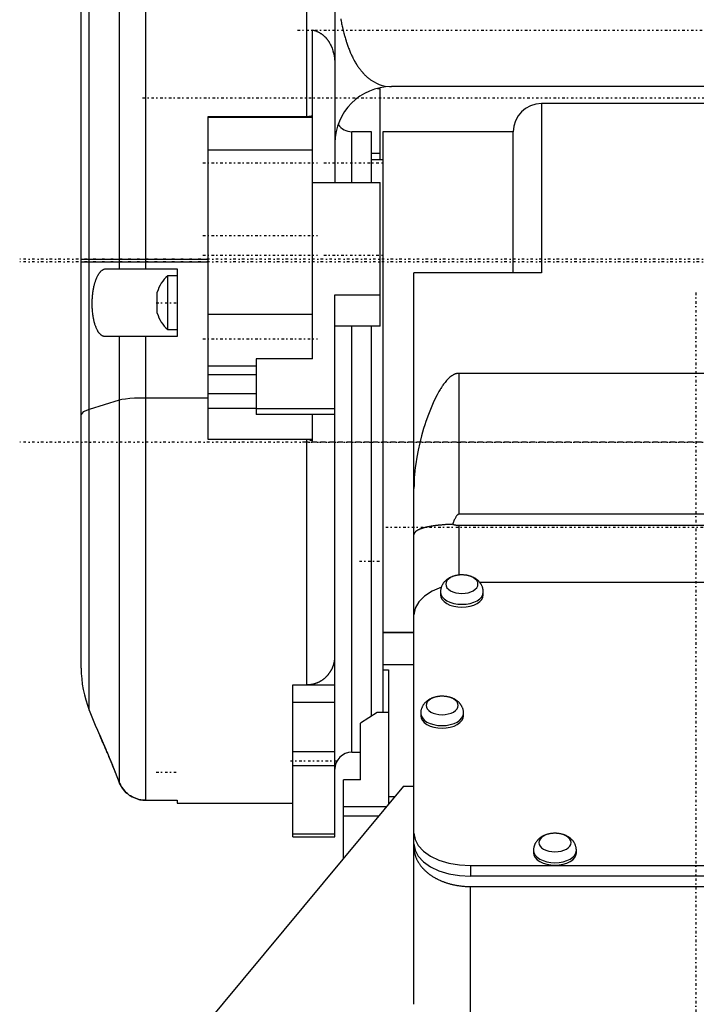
# Model space of a CAD drawing. Extents: x -128 to 128, y -5 to 816.
# Tile 3 of 8: x -120 to 0, y 230 to 405. Entities that reach past the tile are written whole.
import ezdxf

# ---------------------------------------------------------------- set-up
doc = ezdxf.new("R2010")
doc.units = 0
doc.linetypes.add('CENTER', pattern=[1.5, 0.45, -0.5, 0.05, -0.5])
doc.layers.add('AM_0', color=7, linetype='CONTINUOUS')
doc.layers.add('AM_7', color=7, linetype='CENTER')

msp = doc.modelspace()

# ---------------------------------------------------------------- linework, layer by layer
at = {"layer": 'AM_0', "color": 7, "linetype": 'CONTINUOUS'}
for p, q in [((-107.57, 282.48), (-107.57, 680.02)), ((-109, 289.9), (-109, 672.6)), ((-69, 387.68), (-69, 488.5)), ((-102.24, 446), (-102.24, 360.7)), ((-97.6, 446), (-97.6, 360.7)), ((-64.05, 429.7), (-64, 376.02)), ((-68, 344.77), (-68, 403.05)), ((58.5, 393), (-54, 393)), ((-56.45, 392.69), (-56, 392.69)), ((-56, 380), (-56, 392.69)), ((22.5, 390), (-27.4, 390)), ((-27.4, 390), (-27.4, 360)), ((-86.5, 330.46), (-86.5, 387.68)), ((-86.5, 387.68), (-69, 387.68)), ((-86.5, 387.59), (-68, 387.59)), ((-57.5, 385), (-61, 385)), ((-61, 376.04), (-61, 385)), ((-57.5, 376.04), (-57.5, 385)), ((-32.4, 385), (-55.5, 385)), ((-55.5, 385), (-55.5, 282.07)), ((-32.4, 360), (-32.4, 385)), ((-86.5, 381.79), (-68, 381.79)), ((-57.5, 381.18), (-56, 381.18)), ((-55.5, 380), (-57.5, 380)), ((-68, 376.02), (-56, 376.02)), ((-56, 350.55), (-56, 376.02)), ((-109, 362.4), (-86.5, 362.4)), ((-109, 361.93), (-86.5, 361.93)), ((-104.6, 360.7), (-92, 360.7)), ((-92, 360.7), (-92, 348.7)), ((-50, 230.33), (-50, 360)), ((-27.4, 360), (-50, 360)), ((-92, 359.45), (-93.65, 359.45)), ((-93.65, 349.95), (-93.65, 359.45)), ((-95.5, 352.82), (-95.5, 356.58)), ((-64, 356.11), (-56, 356.11)), ((-64, 260), (-64, 356.11)), ((-86.5, 352.64), (-68, 352.64)), ((-93.65, 349.95), (-92, 349.95)), ((-56, 350.55), (-64, 350.55)), ((-61, 275), (-61, 350.56)), ((-57.5, 281.44), (-57.5, 350.56)), ((-92, 348.7), (-104.77, 348.7)), ((-102.24, 348.7), (-102.24, 269.67)), ((-97.6, 348.7), (-97.6, 266.5)), ((-78, 344.77), (-78, 334.85)), ((-68, 344.77), (-78, 344.77)), ((-86.5, 343.49), (-78, 343.49)), ((-42, 317.2), (-42, 342.17)), ((42, 342.17), (-42, 342.17)), ((-86.5, 341.97), (-78, 341.97)), ((-86.5, 338.62), (-78, 338.62)), ((-102.24, 337.42), (-107.57, 335.79)), ((-86.5, 337.8), (-97.6, 337.8)), ((-86.5, 335.98), (-78, 335.98)), ((-64, 335.89), (-78, 335.89)), ((-64, 334.85), (-78, 334.85)), ((-68, 330.2), (-68, 334.85)), ((-86.5, 330.49), (-68, 330.49)), ((-69, 330.46), (-86.5, 330.46)), ((-69, 286.98), (-69, 330.46)), ((42, 317.2), (-42, 317.2)), ((-42, 315.24), (42, 315.24)), ((-42, 306.41), (-42, 315.24)), ((38.32, 305.11), (-38.32, 305.11)), ((-45.3, 303.41), (-45.3, 302.92)), ((-37.7, 302.92), (-37.7, 303.41)), ((-55.5, 296.28), (-50, 296.28)), ((-55.5, 296.21), (-50, 296.21)), ((-55.5, 290.56), (-50, 290.56)), ((-55.5, 289.63), (-54.5, 289.63)), ((-54.5, 289.63), (-54.5, 265.81)), ((-71.5, 286.98), (-64, 286.98)), ((-71.5, 260), (-71.5, 286.98)), ((-71.5, 283.9), (-64, 283.9)), ((-107.57, 282.48), (-106.38, 279.5)), ((-56.5, 282.07), (-59.5, 280.19)), ((-54.5, 282.07), (-56.5, 282.07)), ((-48.8, 281.91), (-48.8, 281.47)), ((-41.2, 281.47), (-41.2, 281.91)), ((-59.5, 270.09), (-59.5, 280.19)), ((-71.5, 275.17), (-64, 275.17)), ((-61, 275), (-59.5, 275)), ((-71.5, 272.66), (-64, 272.66)), ((-102.97, 271.5), (-102.24, 269.67)), ((-51.86, 269), (-92.81, 219.73)), ((-62.5, 256.2), (-62.5, 270.09)), ((-59.5, 270.09), (-62.5, 270.09)), ((-51.86, 269), (-50, 269)), ((-54.5, 267.15), (-53.4, 267.15)), ((-97.6, 266.5), (-92, 266.5)), ((-92, 266.5), (-92, 266)), ((-92, 266), (-71.5, 266)), ((-54.92, 265.32), (-62.5, 265.32)), ((-56.27, 263.69), (-62.5, 263.69)), ((-71.5, 260.54), (-64, 260.54)), ((-71.5, 260), (-64, 260)), ((-28.8, 257.61), (-28.8, 257.18)), ((-21.2, 257.18), (-21.2, 257.61)), ((-40, 254.93), (40, 254.93)), ((-40, 254.93), (-40, 253.04)), ((40, 253.04), (-40, 253.04)), ((-40, 251.2), (40, 251.2)), ((-40, 226.46), (-40, 251.2))]:
    msp.add_line(p, q, dxfattribs=at)
for points in [[(-97.6, 337.8), (-98.59, 337.79), (-99.53, 337.75), (-100.4, 337.69), (-101.16, 337.62), (-101.79, 337.52), (-102.24, 337.42)], [(-107.57, 335.79), (-108.64, 335.35), (-109, 334.89)], [(-45.14, 304.3), (-46.79, 303.59), (-48.15, 302.7), (-49.16, 301.67), (-49.79, 300.55), (-50, 299.38)], [(-45.3, 303.41), (-45.23, 302.98), (-45.01, 302.58), (-44.66, 302.2), (-44.19, 301.87), (-43.61, 301.6), (-42.95, 301.4), (-42.24, 301.27), (-41.5, 301.23), (-40.76, 301.27), (-40.05, 301.4), (-39.39, 301.6), (-38.81, 301.87), (-38.34, 302.2), (-37.99, 302.58), (-37.77, 302.98), (-37.7, 303.41)], [(-45.3, 302.92), (-45.23, 302.5), (-45.01, 302.09), (-44.66, 301.71), (-44.19, 301.38), (-43.61, 301.11), (-42.95, 300.91), (-42.24, 300.79), (-41.5, 300.74), (-40.76, 300.79), (-40.05, 300.91), (-39.39, 301.11), (-38.81, 301.38), (-38.34, 301.71), (-37.99, 302.09), (-37.77, 302.5), (-37.7, 302.92)], [(-48.8, 281.91), (-48.73, 281.48), (-48.51, 281.08), (-48.16, 280.7), (-47.69, 280.37), (-47.11, 280.1), (-46.45, 279.9), (-45.74, 279.77), (-45, 279.73), (-44.26, 279.77), (-43.55, 279.9), (-42.89, 280.1), (-42.31, 280.37), (-41.84, 280.7), (-41.49, 281.08), (-41.27, 281.48), (-41.2, 281.91)], [(-48.8, 281.47), (-48.73, 281.05), (-48.51, 280.64), (-48.16, 280.26), (-47.69, 279.93), (-47.11, 279.66), (-46.45, 279.46), (-45.74, 279.34), (-45, 279.29), (-44.26, 279.34), (-43.55, 279.46), (-42.89, 279.66), (-42.31, 279.93), (-41.84, 280.26), (-41.49, 280.64), (-41.27, 281.05), (-41.2, 281.47)], [(-50, 260.66), (-49.81, 259.54), (-49.24, 258.47), (-48.31, 257.47), (-47.07, 256.61), (-45.56, 255.89), (-43.83, 255.36), (-41.95, 255.04), (-40, 254.93)], [(-50, 258.78), (-49.81, 257.66), (-49.24, 256.58), (-48.31, 255.59), (-47.07, 254.72), (-45.56, 254.01), (-43.83, 253.48), (-41.95, 253.15), (-40, 253.04)], [(-28.8, 257.61), (-28.73, 257.18), (-28.51, 256.78), (-28.16, 256.4), (-27.69, 256.07), (-27.11, 255.8), (-26.45, 255.6), (-25.74, 255.47), (-25, 255.43), (-24.26, 255.47), (-23.55, 255.6), (-22.89, 255.8), (-22.31, 256.07), (-21.84, 256.4), (-21.49, 256.78), (-21.27, 257.18), (-21.2, 257.61)], [(-28.8, 257.18), (-28.73, 256.75), (-28.51, 256.34), (-28.16, 255.96), (-27.69, 255.63), (-27.11, 255.36), (-26.45, 255.16), (-25.74, 255.04), (-25, 255), (-24.26, 255.04), (-23.55, 255.16), (-22.89, 255.36), (-22.31, 255.63), (-21.84, 255.96), (-21.49, 256.34), (-21.27, 256.75), (-21.2, 257.18)]]:
    msp.add_lwpolyline(points, dxfattribs=at)
for points in [[(-44.35, 304.8), (-44.3, 304.48), (-44.14, 304.18), (-43.87, 303.89), (-43.52, 303.64), (-43.09, 303.44), (-42.59, 303.29), (-42.06, 303.2), (-41.5, 303.17), (-40.94, 303.2), (-40.41, 303.29), (-39.91, 303.44), (-39.48, 303.64), (-39.13, 303.89), (-38.86, 304.18), (-38.7, 304.48), (-38.65, 304.8), (-38.7, 305.12), (-38.86, 305.43), (-39.13, 305.71), (-39.48, 305.96), (-39.91, 306.16), (-40.41, 306.31), (-40.94, 306.41), (-41.5, 306.44), (-42.06, 306.41), (-42.59, 306.31), (-43.09, 306.16), (-43.52, 305.96), (-43.87, 305.71), (-44.14, 305.43), (-44.3, 305.12)], [(-47.85, 283.3), (-47.8, 282.98), (-47.64, 282.68), (-47.37, 282.39), (-47.02, 282.14), (-46.59, 281.94), (-46.09, 281.79), (-45.56, 281.7), (-45, 281.67), (-44.44, 281.7), (-43.91, 281.79), (-43.41, 281.94), (-42.98, 282.14), (-42.63, 282.39), (-42.36, 282.68), (-42.2, 282.98), (-42.15, 283.3), (-42.2, 283.62), (-42.36, 283.93), (-42.63, 284.21), (-42.98, 284.46), (-43.41, 284.66), (-43.91, 284.81), (-44.44, 284.91), (-45, 284.94), (-45.56, 284.91), (-46.09, 284.81), (-46.59, 284.66), (-47.02, 284.46), (-47.37, 284.21), (-47.64, 283.93), (-47.8, 283.62)], [(-27.85, 259), (-27.8, 258.68), (-27.64, 258.38), (-27.37, 258.09), (-27.02, 257.84), (-26.59, 257.64), (-26.09, 257.49), (-25.56, 257.4), (-25, 257.37), (-24.44, 257.4), (-23.91, 257.49), (-23.41, 257.64), (-22.98, 257.84), (-22.63, 258.09), (-22.36, 258.38), (-22.2, 258.68), (-22.15, 259), (-22.2, 259.32), (-22.36, 259.63), (-22.63, 259.91), (-22.98, 260.16), (-23.41, 260.36), (-23.91, 260.51), (-24.44, 260.61), (-25, 260.64), (-25.56, 260.61), (-26.09, 260.51), (-26.59, 260.36), (-27.02, 260.16), (-27.37, 259.91), (-27.64, 259.63), (-27.8, 259.32)]]:
    msp.add_lwpolyline(points, close=True, dxfattribs=at)
for points in [[(-62.99, 405.01, 0), (-62.95, 404.8, 0), (-62.93, 404.69, 0), (-62.91, 404.58, 0), (-62.87, 404.37, 0), (-62.82, 404.15, 0), (-62.78, 403.94, 0), (-62.73, 403.73, 0), (-62.68, 403.52, 0), (-62.66, 403.41, 0), (-62.63, 403.31, 0), (-62.59, 403.1, 0), (-62.53, 402.89, 0), (-62.51, 402.79, 0), (-62.48, 402.69, 0), (-62.43, 402.48, 0), (-62.38, 402.28, 0), (-62.35, 402.18, 0), (-62.32, 402.08, 0), (-62.27, 401.88, 0), (-62.21, 401.68, 0), (-62.15, 401.48, 0), (-62.09, 401.29, 0), (-62.03, 401.09, 0), (-62, 401, 0), (-61.97, 400.9, 0), (-61.91, 400.71, 0), (-61.84, 400.52, 0), (-61.78, 400.34, 0), (-61.71, 400.16, 0), (-61.64, 399.97, 0), (-61.61, 399.88, 0), (-61.58, 399.79, 0), (-61.51, 399.62, 0), (-61.44, 399.44, 0), (-61.37, 399.27, 0), (-61.29, 399.1, 0), (-61.22, 398.93, 0), (-61.18, 398.84, 0), (-61.15, 398.76, 0), (-61.07, 398.6, 0), (-60.99, 398.43, 0), (-60.92, 398.27, 0), (-60.84, 398.11, 0), (-60.76, 397.96, 0), (-60.72, 397.88, 0), (-60.68, 397.8, 0), (-60.59, 397.65, 0), (-60.51, 397.5, 0), (-60.43, 397.35, 0), (-60.34, 397.21, 0), (-60.25, 397.06, 0), (-60.21, 396.99, 0), (-60.17, 396.92, 0), (-60.08, 396.79, 0), (-59.99, 396.65, 0), (-59.94, 396.58, 0), (-59.9, 396.52, 0), (-59.81, 396.39, 0), (-59.71, 396.26, 0), (-59.67, 396.19, 0), (-59.62, 396.13, 0), (-59.53, 396.01, 0), (-59.43, 395.89, 0), (-59.34, 395.77, 0), (-59.24, 395.65, 0), (-59.14, 395.54, 0), (-59.09, 395.48, 0), (-59.04, 395.43, 0), (-58.94, 395.32, 0), (-58.84, 395.21, 0), (-58.74, 395.11, 0), (-58.64, 395.01, 0), (-58.54, 394.91, 0), (-58.48, 394.86, 0), (-58.43, 394.82, 0), (-58.33, 394.72, 0), (-58.22, 394.63, 0), (-58.12, 394.54, 0), (-58.01, 394.46, 0), (-57.9, 394.37, 0), (-57.85, 394.33, 0), (-57.79, 394.29, 0), (-57.68, 394.21, 0), (-57.57, 394.14, 0), (-57.18, 393.89, 0), (-56.5, 393.54, 0), (-56.15, 393.39, 0), (-55.8, 393.27, 0), (-55.08, 393.1, 0), (-54.36, 393.01, 0), (-54, 393, 0)], [(-68, 403.05, 0), (-67.96, 403.04, 0), (-67.87, 403.02, 0), (-67.79, 402.99, 0), (-67.74, 402.98, 0), (-67.7, 402.97, 0), (-67.62, 402.94, 0), (-67.53, 402.92, 0), (-67.45, 402.89, 0), (-67.37, 402.86, 0), (-67.29, 402.83, 0), (-67.25, 402.81, 0), (-67.21, 402.79, 0), (-67.13, 402.76, 0), (-67.05, 402.72, 0), (-66.98, 402.69, 0), (-66.9, 402.65, 0), (-66.83, 402.61, 0), (-66.79, 402.59, 0), (-66.75, 402.57, 0), (-66.68, 402.53, 0), (-66.61, 402.48, 0), (-66.57, 402.46, 0), (-66.54, 402.44, 0), (-66.47, 402.39, 0), (-66.4, 402.35, 0), (-66.37, 402.33, 0), (-66.34, 402.3, 0), (-66.27, 402.25, 0), (-66.21, 402.21, 0), (-66.14, 402.16, 0), (-66.08, 402.11, 0), (-66.02, 402.06, 0), (-65.99, 402.03, 0), (-65.97, 402, 0), (-65.91, 401.95, 0), (-65.85, 401.9, 0), (-65.8, 401.85, 0), (-65.75, 401.8, 0), (-65.69, 401.74, 0), (-65.67, 401.71, 0), (-65.64, 401.69, 0), (-65.59, 401.63, 0), (-65.54, 401.58, 0), (-65.5, 401.52, 0), (-65.45, 401.46, 0), (-65.4, 401.4, 0), (-65.38, 401.37, 0), (-65.36, 401.35, 0), (-65.31, 401.29, 0), (-65.27, 401.23, 0), (-65.22, 401.17, 0), (-65.18, 401.1, 0), (-65.14, 401.04, 0), (-65.12, 401.01, 0), (-65.1, 400.98, 0), (-65.06, 400.92, 0), (-65.02, 400.85, 0), (-64.89, 400.63, 0), (-64.79, 400.43, 0), (-64.69, 400.22, 0), (-64.52, 399.8, 0), (-64.38, 399.36, 0), (-64.26, 398.92, 0), (-64.17, 398.46, 0), (-64.1, 398, 0), (-64.07, 397.77, 0), (-64.05, 397.53, 0), (-64.02, 397.07, 0), (-64, 396.61, 0), (-64, 396.38, 0)], [(-69, 387.68, 0), (-68.97, 387.68, 0), (-68.92, 387.68, 0), (-68.86, 387.69, 0), (-68.83, 387.69, 0), (-68.81, 387.7, 0), (-68.75, 387.7, 0), (-68.7, 387.71, 0), (-68.64, 387.73, 0), (-68.59, 387.74, 0), (-68.53, 387.75, 0), (-68.5, 387.76, 0), (-68.48, 387.77, 0), (-68.42, 387.78, 0), (-68.36, 387.79, 0), (-68.17, 387.84, 0), (-68, 387.89, 0)], [(-104.77, 348.7, 0), (-104.8, 348.7, 0), (-104.87, 348.71, 0), (-104.94, 348.71, 0), (-104.97, 348.72, 0), (-105, 348.73, 0), (-105.07, 348.75, 0), (-105.14, 348.77, 0), (-105.2, 348.8, 0), (-105.27, 348.83, 0), (-105.34, 348.87, 0), (-105.37, 348.89, 0), (-105.4, 348.92, 0), (-105.47, 348.96, 0), (-105.53, 349.02, 0), (-105.59, 349.07, 0), (-105.66, 349.14, 0), (-105.72, 349.21, 0), (-105.75, 349.24, 0), (-105.78, 349.28, 0), (-105.84, 349.35, 0), (-105.9, 349.43, 0), (-105.93, 349.48, 0), (-105.96, 349.52, 0), (-106.02, 349.61, 0), (-106.07, 349.7, 0), (-106.1, 349.75, 0), (-106.13, 349.8, 0), (-106.18, 349.9, 0), (-106.23, 350, 0), (-106.28, 350.11, 0), (-106.33, 350.22, 0), (-106.37, 350.34, 0), (-106.4, 350.39, 0), (-106.42, 350.45, 0), (-106.47, 350.58, 0), (-106.51, 350.7, 0), (-106.55, 350.84, 0), (-106.59, 350.97, 0), (-106.63, 351.11, 0), (-106.65, 351.18, 0), (-106.67, 351.26, 0), (-106.71, 351.4, 0), (-106.75, 351.56, 0), (-106.78, 351.71, 0), (-106.81, 351.87, 0), (-106.84, 352.03, 0), (-106.86, 352.11, 0), (-106.87, 352.19, 0), (-106.9, 352.36, 0), (-106.92, 352.53, 0), (-106.94, 352.7, 0), (-106.96, 352.87, 0), (-106.98, 353.05, 0), (-106.99, 353.13, 0), (-107, 353.22, 0), (-107.01, 353.4, 0), (-107.02, 353.57, 0), (-107.03, 353.75, 0), (-107.04, 353.93, 0), (-107.05, 354.1, 0), (-107.05, 354.19, 0), (-107.05, 354.28, 0), (-107.05, 354.45, 0), (-107.05, 354.63, 0), (-107.05, 354.71, 0), (-107.05, 354.8, 0), (-107.04, 354.98, 0), (-107.04, 355.16, 0), (-107.03, 355.25, 0), (-107.03, 355.34, 0), (-107.02, 355.51, 0), (-107, 355.69, 0), (-106.99, 355.87, 0), (-106.97, 356.05, 0), (-106.95, 356.22, 0), (-106.94, 356.31, 0), (-106.93, 356.4, 0), (-106.91, 356.57, 0), (-106.88, 356.75, 0), (-106.85, 356.92, 0), (-106.82, 357.08, 0), (-106.79, 357.25, 0), (-106.78, 357.33, 0), (-106.76, 357.41, 0), (-106.73, 357.57, 0), (-106.69, 357.73, 0), (-106.65, 357.88, 0), (-106.61, 358.03, 0), (-106.57, 358.17, 0), (-106.55, 358.24, 0), (-106.53, 358.31, 0), (-106.48, 358.45, 0), (-106.44, 358.58, 0), (-106.39, 358.71, 0), (-106.35, 358.84, 0), (-106.3, 358.96, 0), (-106.28, 359.02, 0), (-106.25, 359.07, 0), (-106.2, 359.19, 0), (-106.15, 359.3, 0), (-106.09, 359.41, 0), (-106.04, 359.51, 0), (-105.98, 359.61, 0), (-105.95, 359.66, 0), (-105.93, 359.71, 0), (-105.87, 359.8, 0), (-105.81, 359.89, 0), (-105.78, 359.94, 0), (-105.75, 359.98, 0), (-105.68, 360.06, 0), (-105.62, 360.13, 0), (-105.59, 360.17, 0), (-105.56, 360.21, 0), (-105.49, 360.27, 0), (-105.43, 360.33, 0), (-105.36, 360.39, 0), (-105.3, 360.44, 0), (-105.23, 360.49, 0), (-105.2, 360.51, 0), (-105.17, 360.53, 0), (-105.1, 360.57, 0), (-105.03, 360.6, 0), (-104.97, 360.63, 0), (-104.9, 360.65, 0), (-104.83, 360.67, 0), (-104.8, 360.68, 0), (-104.77, 360.69, 0), (-104.7, 360.7, 0), (-104.64, 360.7, 0), (-104.6, 360.7, 0)], [(-42, 342.17, 0), (-42.02, 342.17, 0), (-42.05, 342.17, 0), (-42.08, 342.17, 0), (-42.1, 342.17, 0), (-42.12, 342.17, 0), (-42.15, 342.17, 0), (-42.19, 342.16, 0), (-42.22, 342.16, 0), (-42.26, 342.16, 0), (-42.29, 342.15, 0), (-42.31, 342.15, 0), (-42.32, 342.15, 0), (-42.36, 342.14, 0), (-42.39, 342.13, 0), (-42.43, 342.12, 0), (-42.46, 342.12, 0), (-42.5, 342.11, 0), (-42.51, 342.1, 0), (-42.53, 342.1, 0), (-42.56, 342.09, 0), (-42.6, 342.08, 0), (-42.62, 342.07, 0), (-42.63, 342.07, 0), (-42.67, 342.06, 0), (-42.7, 342.04, 0), (-42.72, 342.04, 0), (-42.73, 342.03, 0), (-42.77, 342.02, 0), (-42.8, 342, 0), (-42.83, 341.99, 0), (-42.87, 341.97, 0), (-42.9, 341.96, 0), (-42.91, 341.95, 0), (-42.93, 341.94, 0), (-42.96, 341.93, 0), (-42.99, 341.91, 0), (-43.03, 341.89, 0), (-43.06, 341.88, 0), (-43.09, 341.86, 0), (-43.1, 341.85, 0), (-43.12, 341.84, 0), (-43.15, 341.82, 0), (-43.18, 341.8, 0), (-43.29, 341.74, 0), (-43.46, 341.61, 0), (-43.61, 341.49, 0), (-43.69, 341.42, 0), (-43.77, 341.35, 0), (-43.92, 341.21, 0), (-44.06, 341.06, 0), (-44.21, 340.91, 0), (-44.35, 340.75, 0), (-44.48, 340.58, 0), (-44.55, 340.49, 0), (-44.61, 340.41, 0), (-44.74, 340.23, 0), (-44.87, 340.06, 0), (-44.93, 339.97, 0), (-44.99, 339.88, 0), (-45.11, 339.69, 0), (-45.23, 339.51, 0), (-45.29, 339.42, 0), (-45.34, 339.33, 0), (-45.45, 339.15, 0), (-45.56, 338.96, 0), (-45.9, 338.34, 0), (-46.45, 337.24, 0), (-46.96, 336.08, 0), (-47.44, 334.88, 0), (-47.88, 333.64, 0), (-48.09, 333.02, 0), (-48.28, 332.39, 0), (-48.65, 331.12, 0), (-48.97, 329.85, 0), (-49.25, 328.58, 0), (-49.49, 327.33, 0), (-49.68, 326.11, 0), (-49.76, 325.51, 0), (-49.83, 324.9, 0), (-49.94, 323.66, 0), (-49.99, 322.41, 0), (-50, 321.78, 0)], [(-68, 330.2, 0), (-68.04, 330.21, 0), (-68.11, 330.23, 0), (-68.18, 330.25, 0), (-68.22, 330.26, 0), (-68.25, 330.27, 0), (-68.32, 330.29, 0), (-68.39, 330.31, 0), (-68.6, 330.37, 0), (-68.79, 330.42, 0), (-68.83, 330.43, 0), (-68.88, 330.44, 0), (-68.89, 330.45, 0), (-68.91, 330.45, 0), (-68.95, 330.46, 0), (-68.97, 330.46, 0), (-68.97, 330.46, 0), (-68.98, 330.46, 0), (-68.98, 330.46, 0), (-68.99, 330.46, 0), (-68.99, 330.46, 0), (-69, 330.46, 0), (-69, 330.46, 0)], [(-42, 317.2, 0), (-42.01, 317.2, 0), (-42.02, 317.2, 0), (-42.03, 317.2, 0), (-42.03, 317.2, 0), (-42.04, 317.2, 0), (-42.05, 317.2, 0), (-42.06, 317.19, 0), (-42.07, 317.19, 0), (-42.08, 317.19, 0), (-42.09, 317.19, 0), (-42.09, 317.19, 0), (-42.1, 317.18, 0), (-42.11, 317.18, 0), (-42.12, 317.18, 0), (-42.13, 317.17, 0), (-42.14, 317.17, 0), (-42.15, 317.17, 0), (-42.15, 317.16, 0), (-42.16, 317.16, 0), (-42.17, 317.16, 0), (-42.18, 317.15, 0), (-42.19, 317.15, 0), (-42.19, 317.15, 0), (-42.2, 317.14, 0), (-42.21, 317.13, 0), (-42.22, 317.13, 0), (-42.22, 317.13, 0), (-42.23, 317.12, 0), (-42.24, 317.11, 0), (-42.25, 317.11, 0), (-42.26, 317.1, 0), (-42.27, 317.09, 0), (-42.28, 317.09, 0), (-42.28, 317.08, 0), (-42.29, 317.07, 0), (-42.3, 317.06, 0), (-42.31, 317.06, 0), (-42.33, 317.05, 0), (-42.34, 317.04, 0), (-42.34, 317.03, 0), (-42.35, 317.03, 0), (-42.36, 317.02, 0), (-42.37, 317, 0), (-42.38, 316.99, 0), (-42.39, 316.98, 0), (-42.4, 316.97, 0), (-42.4, 316.96, 0), (-42.41, 316.96, 0), (-42.42, 316.95, 0), (-42.43, 316.93, 0), (-42.46, 316.89, 0), (-42.53, 316.8, 0), (-42.56, 316.75, 0), (-42.59, 316.7, 0), (-42.65, 316.59, 0), (-42.71, 316.47, 0), (-42.77, 316.33, 0), (-42.84, 316.19, 0), (-42.9, 316.04, 0), (-42.93, 315.95, 0), (-42.96, 315.87, 0), (-43.02, 315.69, 0), (-43.08, 315.51, 0), (-43.11, 315.41, 0)], [(-43.11, 315.41, 0), (-43.16, 315.41, 0), (-43.27, 315.4, 0), (-43.38, 315.4, 0), (-43.43, 315.4, 0), (-43.48, 315.4, 0), (-43.59, 315.39, 0), (-43.69, 315.39, 0), (-43.79, 315.38, 0), (-43.9, 315.38, 0), (-44, 315.37, 0), (-44.05, 315.37, 0), (-44.1, 315.37, 0), (-44.21, 315.36, 0), (-44.31, 315.35, 0), (-44.41, 315.35, 0), (-44.51, 315.34, 0), (-44.62, 315.33, 0), (-44.67, 315.33, 0), (-44.72, 315.33, 0), (-44.82, 315.32, 0), (-44.92, 315.31, 0), (-44.97, 315.31, 0), (-45.02, 315.3, 0), (-45.11, 315.29, 0), (-45.21, 315.29, 0), (-45.26, 315.28, 0), (-45.31, 315.28, 0), (-45.41, 315.27, 0), (-45.5, 315.26, 0), (-45.6, 315.25, 0), (-45.69, 315.24, 0), (-45.79, 315.23, 0), (-45.83, 315.22, 0), (-45.88, 315.22, 0), (-45.97, 315.21, 0), (-46.07, 315.19, 0), (-46.16, 315.18, 0), (-46.25, 315.17, 0), (-46.34, 315.16, 0), (-46.38, 315.15, 0), (-46.43, 315.15, 0), (-46.51, 315.13, 0), (-46.6, 315.12, 0), (-46.69, 315.11, 0), (-46.77, 315.09, 0), (-46.86, 315.08, 0), (-46.9, 315.07, 0), (-46.94, 315.07, 0), (-47.02, 315.05, 0), (-47.11, 315.04, 0), (-47.19, 315.02, 0), (-47.27, 315.01, 0), (-47.35, 314.99, 0), (-47.39, 314.98, 0), (-47.43, 314.98, 0), (-47.5, 314.96, 0), (-47.58, 314.94, 0), (-47.66, 314.93, 0), (-47.73, 314.91, 0), (-47.8, 314.89, 0), (-47.84, 314.88, 0), (-47.88, 314.88, 0), (-47.95, 314.86, 0), (-48.02, 314.84, 0), (-48.05, 314.83, 0), (-48.09, 314.82, 0), (-48.16, 314.8, 0), (-48.22, 314.79, 0), (-48.26, 314.78, 0), (-48.29, 314.77, 0), (-48.35, 314.75, 0), (-48.42, 314.73, 0), (-48.48, 314.71, 0), (-48.54, 314.69, 0), (-48.6, 314.67, 0), (-48.63, 314.66, 0), (-48.66, 314.65, 0), (-48.72, 314.63, 0), (-48.77, 314.61, 0), (-48.83, 314.59, 0), (-48.88, 314.57, 0), (-48.94, 314.55, 0), (-48.96, 314.54, 0), (-48.99, 314.53, 0), (-49.04, 314.5, 0), (-49.09, 314.48, 0), (-49.14, 314.46, 0), (-49.18, 314.44, 0), (-49.23, 314.42, 0), (-49.25, 314.4, 0), (-49.28, 314.39, 0), (-49.32, 314.37, 0), (-49.36, 314.35, 0), (-49.4, 314.32, 0), (-49.44, 314.3, 0), (-49.48, 314.28, 0), (-49.5, 314.27, 0), (-49.52, 314.25, 0), (-49.55, 314.23, 0), (-49.59, 314.21, 0), (-49.62, 314.18, 0), (-49.65, 314.16, 0), (-49.68, 314.13, 0), (-49.69, 314.12, 0), (-49.71, 314.11, 0), (-49.74, 314.08, 0), (-49.76, 314.06, 0), (-49.78, 314.05, 0), (-49.79, 314.03, 0), (-49.81, 314.01, 0), (-49.83, 313.98, 0), (-49.84, 313.97, 0), (-49.85, 313.96, 0), (-49.87, 313.93, 0), (-49.89, 313.91, 0), (-49.91, 313.88, 0), (-49.92, 313.85, 0), (-49.94, 313.83, 0), (-49.94, 313.82, 0), (-49.95, 313.8, 0), (-49.96, 313.78, 0), (-49.97, 313.75, 0), (-49.98, 313.72, 0), (-49.99, 313.7, 0), (-49.99, 313.67, 0), (-49.99, 313.66, 0), (-50, 313.64, 0), (-50, 313.62, 0), (-50, 313.59, 0), (-50, 313.58, 0)], [(-43.11, 315.41, 0), (-43.08, 315.4, 0), (-43.03, 315.38, 0), (-42.97, 315.37, 0), (-42.94, 315.36, 0), (-42.91, 315.35, 0), (-42.85, 315.34, 0), (-42.78, 315.32, 0), (-42.72, 315.31, 0), (-42.66, 315.3, 0), (-42.59, 315.29, 0), (-42.56, 315.28, 0), (-42.53, 315.28, 0), (-42.47, 315.27, 0), (-42.4, 315.26, 0), (-42.34, 315.25, 0), (-42.28, 315.25, 0), (-42.21, 315.24, 0), (-42.18, 315.24, 0), (-42.15, 315.24, 0), (-42.09, 315.24, 0), (-42.03, 315.24, 0), (-42, 315.24, 0)], [(-37.7, 303.41, 0), (-37.7, 303.46, 0), (-37.7, 303.56, 0), (-37.71, 303.65, 0), (-37.72, 303.7, 0), (-37.72, 303.75, 0), (-37.74, 303.85, 0), (-37.76, 303.94, 0), (-37.78, 304.04, 0), (-37.8, 304.13, 0), (-37.83, 304.23, 0), (-37.85, 304.27, 0), (-37.86, 304.32, 0), (-37.9, 304.41, 0), (-37.94, 304.5, 0), (-37.98, 304.58, 0), (-38.02, 304.67, 0), (-38.07, 304.76, 0), (-38.1, 304.8, 0), (-38.12, 304.84, 0), (-38.18, 304.92, 0), (-38.23, 305, 0), (-38.26, 305.04, 0), (-38.29, 305.08, 0), (-38.35, 305.15, 0), (-38.42, 305.23, 0), (-38.45, 305.26, 0), (-38.48, 305.3, 0), (-38.55, 305.37, 0), (-38.62, 305.43, 0), (-38.7, 305.5, 0), (-38.77, 305.56, 0), (-38.85, 305.62, 0), (-38.89, 305.65, 0), (-38.93, 305.68, 0), (-39.01, 305.73, 0), (-39.09, 305.79, 0), (-39.17, 305.84, 0), (-39.26, 305.89, 0), (-39.35, 305.94, 0), (-39.39, 305.96, 0), (-39.43, 305.98, 0), (-39.53, 306.03, 0), (-39.62, 306.07, 0), (-39.71, 306.11, 0), (-39.81, 306.15, 0), (-39.91, 306.18, 0), (-39.96, 306.2, 0), (-40.01, 306.21, 0), (-40.11, 306.25, 0), (-40.21, 306.28, 0), (-40.32, 306.3, 0), (-40.43, 306.33, 0), (-40.53, 306.35, 0), (-40.59, 306.36, 0), (-40.64, 306.37, 0), (-40.75, 306.39, 0), (-40.86, 306.4, 0), (-40.97, 306.41, 0), (-41.08, 306.42, 0), (-41.19, 306.43, 0), (-41.25, 306.44, 0), (-41.3, 306.44, 0), (-41.41, 306.44, 0), (-41.52, 306.44, 0), (-41.58, 306.44, 0), (-41.63, 306.44, 0), (-41.74, 306.44, 0), (-41.86, 306.43, 0), (-41.91, 306.43, 0), (-41.97, 306.42, 0), (-42.08, 306.41, 0), (-42.19, 306.4, 0), (-42.3, 306.38, 0), (-42.4, 306.36, 0), (-42.51, 306.34, 0), (-42.56, 306.33, 0), (-42.61, 306.32, 0), (-42.71, 306.29, 0), (-42.82, 306.27, 0), (-42.91, 306.24, 0), (-43.01, 306.21, 0), (-43.11, 306.18, 0), (-43.15, 306.16, 0), (-43.2, 306.14, 0), (-43.29, 306.1, 0), (-43.38, 306.07, 0), (-43.47, 306.03, 0), (-43.56, 305.98, 0), (-43.65, 305.94, 0), (-43.69, 305.92, 0), (-43.73, 305.9, 0), (-43.81, 305.85, 0), (-43.9, 305.8, 0), (-43.98, 305.75, 0), (-44.05, 305.69, 0), (-44.13, 305.64, 0), (-44.17, 305.61, 0), (-44.21, 305.58, 0), (-44.28, 305.52, 0), (-44.35, 305.46, 0), (-44.42, 305.39, 0), (-44.49, 305.32, 0), (-44.55, 305.26, 0), (-44.59, 305.22, 0), (-44.62, 305.19, 0), (-44.68, 305.11, 0), (-44.74, 305.04, 0), (-44.76, 305, 0), (-44.79, 304.96, 0), (-44.85, 304.89, 0), (-44.9, 304.81, 0), (-44.92, 304.77, 0), (-44.95, 304.72, 0), (-44.99, 304.64, 0), (-45.04, 304.56, 0), (-45.07, 304.47, 0), (-45.11, 304.38, 0), (-45.15, 304.29, 0), (-45.16, 304.25, 0), (-45.18, 304.2, 0), (-45.2, 304.11, 0), (-45.23, 304.02, 0), (-45.25, 303.93, 0), (-45.26, 303.84, 0), (-45.28, 303.74, 0), (-45.28, 303.7, 0), (-45.29, 303.65, 0), (-45.3, 303.55, 0), (-45.3, 303.46, 0), (-45.3, 303.41, 0)], [(-69, 286.98, 0), (-68.96, 286.98, 0), (-68.89, 286.99, 0), (-68.82, 286.99, 0), (-68.78, 286.99, 0), (-68.74, 286.99, 0), (-68.66, 287, 0), (-68.59, 287, 0), (-68.51, 287.01, 0), (-68.43, 287.02, 0), (-68.36, 287.03, 0), (-68.32, 287.03, 0), (-68.28, 287.04, 0), (-68.2, 287.05, 0), (-68.12, 287.06, 0), (-68.05, 287.08, 0), (-67.97, 287.09, 0), (-67.89, 287.11, 0), (-67.85, 287.12, 0), (-67.82, 287.13, 0), (-67.74, 287.15, 0), (-67.66, 287.17, 0), (-67.63, 287.18, 0), (-67.59, 287.19, 0), (-67.52, 287.21, 0), (-67.45, 287.24, 0), (-67.41, 287.25, 0), (-67.37, 287.26, 0), (-67.3, 287.29, 0), (-67.24, 287.31, 0), (-67.17, 287.34, 0), (-67.1, 287.37, 0), (-67.03, 287.39, 0), (-67, 287.41, 0), (-66.97, 287.42, 0), (-66.9, 287.46, 0), (-66.83, 287.49, 0), (-66.76, 287.52, 0), (-66.7, 287.56, 0), (-66.63, 287.59, 0), (-66.6, 287.61, 0), (-66.56, 287.63, 0), (-66.5, 287.67, 0), (-66.43, 287.71, 0), (-66.36, 287.75, 0), (-66.3, 287.79, 0), (-66.24, 287.83, 0), (-66.2, 287.86, 0), (-66.17, 287.88, 0), (-66.11, 287.92, 0), (-66.05, 287.97, 0), (-65.99, 288.01, 0), (-65.93, 288.06, 0), (-65.87, 288.11, 0), (-65.84, 288.13, 0), (-65.81, 288.15, 0), (-65.76, 288.2, 0), (-65.7, 288.25, 0), (-65.65, 288.3, 0), (-65.6, 288.35, 0), (-65.55, 288.4, 0), (-65.52, 288.42, 0), (-65.5, 288.45, 0), (-65.45, 288.5, 0), (-65.4, 288.55, 0), (-65.37, 288.57, 0), (-65.35, 288.6, 0), (-65.3, 288.65, 0), (-65.25, 288.71, 0), (-65.23, 288.74, 0), (-65.2, 288.77, 0), (-65.16, 288.82, 0), (-65.11, 288.88, 0), (-65.07, 288.94, 0), (-65.02, 289, 0), (-64.98, 289.06, 0), (-64.95, 289.09, 0), (-64.93, 289.12, 0), (-64.89, 289.18, 0), (-64.85, 289.24, 0), (-64.81, 289.31, 0), (-64.77, 289.37, 0), (-64.73, 289.43, 0), (-64.71, 289.46, 0), (-64.69, 289.5, 0), (-64.66, 289.56, 0), (-64.62, 289.62, 0), (-64.59, 289.69, 0), (-64.56, 289.75, 0), (-64.52, 289.82, 0), (-64.51, 289.85, 0), (-64.49, 289.88, 0), (-64.46, 289.94, 0), (-64.44, 290.01, 0), (-64.41, 290.07, 0), (-64.38, 290.13, 0), (-64.36, 290.2, 0), (-64.35, 290.23, 0), (-64.33, 290.26, 0), (-64.31, 290.33, 0), (-64.29, 290.39, 0), (-64.26, 290.46, 0), (-64.24, 290.53, 0), (-64.22, 290.6, 0), (-64.21, 290.63, 0), (-64.2, 290.67, 0), (-64.18, 290.74, 0), (-64.16, 290.81, 0), (-64.15, 290.84, 0), (-64.15, 290.88, 0), (-64.13, 290.95, 0), (-64.11, 291.02, 0), (-64.11, 291.06, 0), (-64.1, 291.09, 0), (-64.09, 291.17, 0), (-64.07, 291.24, 0), (-64.06, 291.31, 0), (-64.05, 291.38, 0), (-64.04, 291.45, 0), (-64.04, 291.49, 0), (-64.03, 291.53, 0), (-64.03, 291.6, 0), (-64.02, 291.67, 0), (-64.01, 291.74, 0), (-64.01, 291.81, 0), (-64.01, 291.88, 0), (-64, 291.91, 0), (-64, 291.95, 0), (-64, 292.02, 0), (-64, 292.08, 0), (-64, 292.12, 0)], [(-41.2, 281.91, 0), (-41.2, 281.96, 0), (-41.2, 282.06, 0), (-41.21, 282.15, 0), (-41.22, 282.2, 0), (-41.22, 282.25, 0), (-41.24, 282.35, 0), (-41.26, 282.44, 0), (-41.28, 282.54, 0), (-41.3, 282.63, 0), (-41.33, 282.73, 0), (-41.35, 282.77, 0), (-41.36, 282.82, 0), (-41.4, 282.91, 0), (-41.44, 283, 0), (-41.48, 283.08, 0), (-41.52, 283.17, 0), (-41.57, 283.26, 0), (-41.6, 283.3, 0), (-41.62, 283.34, 0), (-41.68, 283.42, 0), (-41.73, 283.5, 0), (-41.76, 283.54, 0), (-41.79, 283.58, 0), (-41.85, 283.65, 0), (-41.92, 283.73, 0), (-41.95, 283.76, 0), (-41.98, 283.8, 0), (-42.05, 283.87, 0), (-42.12, 283.93, 0), (-42.2, 284, 0), (-42.27, 284.06, 0), (-42.35, 284.12, 0), (-42.39, 284.15, 0), (-42.43, 284.18, 0), (-42.51, 284.23, 0), (-42.59, 284.29, 0), (-42.67, 284.34, 0), (-42.76, 284.39, 0), (-42.85, 284.44, 0), (-42.89, 284.46, 0), (-42.93, 284.48, 0), (-43.03, 284.53, 0), (-43.12, 284.57, 0), (-43.21, 284.61, 0), (-43.31, 284.65, 0), (-43.41, 284.68, 0), (-43.46, 284.7, 0), (-43.51, 284.71, 0), (-43.61, 284.75, 0), (-43.71, 284.78, 0), (-43.82, 284.8, 0), (-43.93, 284.83, 0), (-44.03, 284.85, 0), (-44.09, 284.86, 0), (-44.14, 284.87, 0), (-44.25, 284.89, 0), (-44.36, 284.9, 0), (-44.47, 284.91, 0), (-44.58, 284.92, 0), (-44.69, 284.93, 0), (-44.75, 284.94, 0), (-44.8, 284.94, 0), (-44.91, 284.94, 0), (-45.02, 284.94, 0), (-45.08, 284.94, 0), (-45.13, 284.94, 0), (-45.24, 284.94, 0), (-45.36, 284.93, 0), (-45.41, 284.93, 0), (-45.47, 284.92, 0), (-45.58, 284.91, 0), (-45.69, 284.9, 0), (-45.8, 284.88, 0), (-45.9, 284.86, 0), (-46.01, 284.84, 0), (-46.06, 284.83, 0), (-46.11, 284.82, 0), (-46.21, 284.79, 0), (-46.32, 284.77, 0), (-46.41, 284.74, 0), (-46.51, 284.71, 0), (-46.61, 284.68, 0), (-46.65, 284.66, 0), (-46.7, 284.64, 0), (-46.79, 284.6, 0), (-46.88, 284.57, 0), (-46.97, 284.53, 0), (-47.06, 284.48, 0), (-47.15, 284.44, 0), (-47.19, 284.42, 0), (-47.23, 284.4, 0), (-47.31, 284.35, 0), (-47.4, 284.3, 0), (-47.48, 284.25, 0), (-47.55, 284.19, 0), (-47.63, 284.14, 0), (-47.67, 284.11, 0), (-47.71, 284.08, 0), (-47.78, 284.02, 0), (-47.85, 283.96, 0), (-47.92, 283.89, 0), (-47.99, 283.82, 0), (-48.05, 283.76, 0), (-48.09, 283.72, 0), (-48.12, 283.69, 0), (-48.18, 283.61, 0), (-48.24, 283.54, 0), (-48.26, 283.5, 0), (-48.29, 283.46, 0), (-48.35, 283.39, 0), (-48.4, 283.31, 0), (-48.42, 283.27, 0), (-48.45, 283.22, 0), (-48.49, 283.14, 0), (-48.54, 283.06, 0), (-48.57, 282.97, 0), (-48.61, 282.88, 0), (-48.65, 282.79, 0), (-48.66, 282.75, 0), (-48.68, 282.7, 0), (-48.7, 282.61, 0), (-48.73, 282.52, 0), (-48.75, 282.43, 0), (-48.76, 282.34, 0), (-48.78, 282.24, 0), (-48.78, 282.2, 0), (-48.79, 282.15, 0), (-48.8, 282.05, 0), (-48.8, 281.96, 0), (-48.8, 281.91, 0)], [(-106.38, 279.5, 0), (-106.38, 279.5, 0), (-106.38, 279.5, 0), (-106.38, 279.49, 0), (-106.38, 279.49, 0), (-106.38, 279.49, 0), (-106.37, 279.48, 0), (-106.37, 279.47, 0), (-106.36, 279.46, 0), (-106.36, 279.45, 0), (-106.35, 279.44, 0), (-106.35, 279.43, 0), (-106.34, 279.42, 0), (-106.34, 279.4, 0), (-106.33, 279.38, 0), (-106.32, 279.36, 0), (-106.31, 279.34, 0), (-106.29, 279.31, 0), (-106.29, 279.3, 0), (-106.28, 279.28, 0), (-106.27, 279.26, 0), (-106.25, 279.22, 0), (-106.25, 279.21, 0), (-106.24, 279.19, 0), (-106.22, 279.16, 0), (-106.21, 279.12, 0), (-106.2, 279.1, 0), (-106.19, 279.08, 0), (-106.17, 279.04, 0), (-106.15, 279, 0), (-106.13, 278.96, 0), (-106.11, 278.91, 0), (-106.09, 278.87, 0), (-106.08, 278.84, 0), (-106.07, 278.82, 0), (-106.05, 278.77, 0), (-106.02, 278.72, 0), (-106, 278.66, 0), (-105.97, 278.61, 0), (-105.95, 278.55, 0), (-105.93, 278.52, 0), (-105.92, 278.5, 0), (-105.9, 278.44, 0), (-105.87, 278.38, 0), (-105.84, 278.31, 0), (-105.81, 278.25, 0), (-105.78, 278.19, 0), (-105.77, 278.16, 0), (-105.75, 278.12, 0), (-105.72, 278.06, 0), (-105.69, 277.99, 0), (-105.66, 277.92, 0), (-105.63, 277.85, 0), (-105.6, 277.78, 0), (-105.59, 277.75, 0), (-105.57, 277.71, 0), (-105.54, 277.64, 0), (-105.51, 277.57, 0), (-105.47, 277.49, 0), (-105.44, 277.42, 0), (-105.41, 277.34, 0), (-105.39, 277.3, 0), (-105.37, 277.26, 0), (-105.34, 277.18, 0), (-105.3, 277.1, 0), (-105.28, 277.06, 0), (-105.26, 277.02, 0), (-105.23, 276.94, 0), (-105.19, 276.85, 0), (-105.17, 276.81, 0), (-105.15, 276.77, 0), (-105.11, 276.68, 0), (-105.08, 276.59, 0), (-105.04, 276.5, 0), (-105, 276.41, 0), (-104.96, 276.32, 0), (-104.94, 276.27, 0), (-104.92, 276.22, 0), (-104.88, 276.13, 0), (-104.84, 276.03, 0), (-104.79, 275.94, 0), (-104.75, 275.84, 0), (-104.71, 275.74, 0), (-104.69, 275.69, 0), (-104.67, 275.64, 0), (-104.62, 275.54, 0), (-104.58, 275.44, 0), (-104.54, 275.34, 0), (-104.49, 275.23, 0), (-104.45, 275.13, 0), (-104.43, 275.08, 0), (-104.41, 275.03, 0), (-104.36, 274.92, 0), (-104.32, 274.82, 0), (-104.27, 274.71, 0), (-104.23, 274.6, 0), (-104.19, 274.5, 0), (-104.16, 274.44, 0), (-104.14, 274.39, 0), (-104.1, 274.28, 0), (-104.05, 274.17, 0), (-104.01, 274.07, 0), (-103.96, 273.96, 0), (-103.92, 273.85, 0), (-103.89, 273.8, 0), (-103.87, 273.74, 0), (-103.83, 273.63, 0), (-103.78, 273.52, 0), (-103.76, 273.47, 0), (-103.74, 273.41, 0), (-103.69, 273.31, 0), (-103.65, 273.2, 0), (-103.63, 273.14, 0), (-103.6, 273.09, 0), (-103.56, 272.98, 0), (-103.52, 272.87, 0), (-103.47, 272.76, 0), (-103.43, 272.66, 0), (-103.39, 272.55, 0), (-103.36, 272.5, 0), (-103.34, 272.44, 0), (-103.3, 272.33, 0), (-103.26, 272.22, 0), (-103.21, 272.11, 0), (-103.17, 272, 0), (-103.12, 271.89, 0), (-103.1, 271.84, 0), (-103.08, 271.78, 0), (-103.03, 271.67, 0), (-102.99, 271.56, 0), (-102.97, 271.5, 0)], [(-102.97, 271.5, 0), (-103.05, 271.71, 0), (-103.21, 272.11, 0), (-103.37, 272.51, 0), (-103.45, 272.71, 0), (-103.53, 272.9, 0), (-103.69, 273.3, 0), (-103.85, 273.7, 0), (-104.02, 274.1, 0), (-104.18, 274.49, 0), (-104.34, 274.88, 0), (-104.43, 275.07, 0), (-104.51, 275.26, 0), (-104.66, 275.63, 0), (-104.82, 275.99, 0), (-104.97, 276.34, 0), (-105.11, 276.67, 0), (-105.25, 276.98, 0), (-105.31, 277.13, 0), (-105.38, 277.28, 0), (-105.5, 277.56, 0), (-105.62, 277.82, 0), (-105.67, 277.94, 0)], [(-102.24, 269.67, 0), (-102.18, 269.53, 0), (-102.04, 269.23, 0), (-101.88, 268.94, 0), (-101.79, 268.79, 0), (-101.7, 268.65, 0), (-101.49, 268.38, 0), (-101.28, 268.13, 0), (-101.06, 267.9, 0), (-100.81, 267.68, 0), (-100.55, 267.47, 0), (-100.41, 267.37, 0), (-100.27, 267.28, 0), (-99.98, 267.11, 0), (-99.68, 266.96, 0), (-99.39, 266.84, 0), (-99.08, 266.73, 0), (-98.76, 266.64, 0), (-98.59, 266.6, 0), (-98.42, 266.57, 0), (-98.09, 266.53, 0), (-97.76, 266.5, 0), (-97.6, 266.5, 0)], [(-97.6, 266.5, 0), (-97.76, 266.5, 0), (-98.09, 266.53, 0), (-98.42, 266.57, 0), (-98.59, 266.6, 0), (-98.76, 266.64, 0), (-99.08, 266.73, 0), (-99.39, 266.84, 0), (-99.68, 266.96, 0), (-99.98, 267.11, 0), (-100.27, 267.28, 0), (-100.41, 267.37, 0), (-100.55, 267.47, 0), (-100.81, 267.68, 0), (-101.06, 267.9, 0), (-101.28, 268.13, 0), (-101.49, 268.38, 0), (-101.7, 268.65, 0), (-101.79, 268.79, 0), (-101.88, 268.94, 0), (-102.04, 269.23, 0), (-102.18, 269.53, 0), (-102.24, 269.67, 0)], [(-21.2, 257.61, 0), (-21.2, 257.66, 0), (-21.2, 257.76, 0), (-21.21, 257.85, 0), (-21.22, 257.9, 0), (-21.22, 257.95, 0), (-21.24, 258.05, 0), (-21.26, 258.14, 0), (-21.28, 258.24, 0), (-21.3, 258.33, 0), (-21.33, 258.43, 0), (-21.35, 258.47, 0), (-21.36, 258.52, 0), (-21.4, 258.61, 0), (-21.44, 258.7, 0), (-21.48, 258.78, 0), (-21.52, 258.87, 0), (-21.57, 258.96, 0), (-21.6, 259, 0), (-21.62, 259.04, 0), (-21.68, 259.12, 0), (-21.73, 259.2, 0), (-21.76, 259.24, 0), (-21.79, 259.28, 0), (-21.85, 259.35, 0), (-21.92, 259.43, 0), (-21.95, 259.46, 0), (-21.98, 259.5, 0), (-22.05, 259.57, 0), (-22.12, 259.63, 0), (-22.2, 259.7, 0), (-22.27, 259.76, 0), (-22.35, 259.82, 0), (-22.39, 259.85, 0), (-22.43, 259.88, 0), (-22.51, 259.93, 0), (-22.59, 259.99, 0), (-22.67, 260.04, 0), (-22.76, 260.09, 0), (-22.85, 260.14, 0), (-22.89, 260.16, 0), (-22.93, 260.18, 0), (-23.03, 260.23, 0), (-23.12, 260.27, 0), (-23.21, 260.31, 0), (-23.31, 260.35, 0), (-23.41, 260.38, 0), (-23.46, 260.4, 0), (-23.51, 260.41, 0), (-23.61, 260.45, 0), (-23.71, 260.48, 0), (-23.82, 260.5, 0), (-23.93, 260.53, 0), (-24.03, 260.55, 0), (-24.09, 260.56, 0), (-24.14, 260.57, 0), (-24.25, 260.59, 0), (-24.36, 260.6, 0), (-24.47, 260.61, 0), (-24.58, 260.62, 0), (-24.69, 260.63, 0), (-24.75, 260.64, 0), (-24.8, 260.64, 0), (-24.91, 260.64, 0), (-25.02, 260.64, 0), (-25.08, 260.64, 0), (-25.13, 260.64, 0), (-25.24, 260.64, 0), (-25.36, 260.63, 0), (-25.41, 260.63, 0), (-25.47, 260.62, 0), (-25.58, 260.61, 0), (-25.69, 260.6, 0), (-25.8, 260.58, 0), (-25.9, 260.56, 0), (-26.01, 260.54, 0), (-26.06, 260.53, 0), (-26.11, 260.52, 0), (-26.21, 260.49, 0), (-26.32, 260.47, 0), (-26.41, 260.44, 0), (-26.51, 260.41, 0), (-26.61, 260.38, 0), (-26.65, 260.36, 0), (-26.7, 260.34, 0), (-26.79, 260.3, 0), (-26.88, 260.27, 0), (-26.97, 260.23, 0), (-27.06, 260.18, 0), (-27.15, 260.14, 0), (-27.19, 260.12, 0), (-27.23, 260.1, 0), (-27.31, 260.05, 0), (-27.4, 260, 0), (-27.48, 259.95, 0), (-27.55, 259.89, 0), (-27.63, 259.84, 0), (-27.67, 259.81, 0), (-27.71, 259.78, 0), (-27.78, 259.72, 0), (-27.85, 259.66, 0), (-27.92, 259.59, 0), (-27.99, 259.52, 0), (-28.05, 259.46, 0), (-28.09, 259.42, 0), (-28.12, 259.39, 0), (-28.18, 259.31, 0), (-28.24, 259.24, 0), (-28.26, 259.2, 0), (-28.29, 259.16, 0), (-28.35, 259.09, 0), (-28.4, 259.01, 0), (-28.42, 258.97, 0), (-28.45, 258.92, 0), (-28.49, 258.84, 0), (-28.54, 258.76, 0), (-28.57, 258.67, 0), (-28.61, 258.58, 0), (-28.65, 258.49, 0), (-28.66, 258.45, 0), (-28.68, 258.4, 0), (-28.7, 258.31, 0), (-28.73, 258.22, 0), (-28.75, 258.13, 0), (-28.76, 258.04, 0), (-28.78, 257.94, 0), (-28.78, 257.9, 0), (-28.79, 257.85, 0), (-28.8, 257.75, 0), (-28.8, 257.66, 0), (-28.8, 257.61, 0)], [(-50, 258.21, 0), (-50, 258.16, 0), (-50, 258.05, 0), (-49.99, 257.95, 0), (-49.99, 257.9, 0), (-49.99, 257.85, 0), (-49.98, 257.75, 0), (-49.97, 257.65, 0), (-49.96, 257.55, 0), (-49.94, 257.44, 0), (-49.92, 257.34, 0), (-49.91, 257.29, 0), (-49.9, 257.24, 0), (-49.88, 257.14, 0), (-49.86, 257.04, 0), (-49.84, 256.94, 0), (-49.81, 256.84, 0), (-49.78, 256.74, 0), (-49.76, 256.69, 0), (-49.75, 256.64, 0), (-49.71, 256.54, 0), (-49.68, 256.44, 0), (-49.66, 256.39, 0), (-49.64, 256.35, 0), (-49.6, 256.25, 0), (-49.56, 256.15, 0), (-49.54, 256.1, 0), (-49.52, 256.05, 0), (-49.47, 255.96, 0), (-49.42, 255.86, 0), (-49.37, 255.76, 0), (-49.32, 255.67, 0), (-49.27, 255.57, 0), (-49.24, 255.53, 0), (-49.21, 255.48, 0), (-49.15, 255.39, 0), (-49.09, 255.29, 0), (-49.03, 255.2, 0), (-48.97, 255.11, 0), (-48.9, 255.02, 0), (-48.87, 254.97, 0), (-48.84, 254.93, 0), (-48.77, 254.84, 0), (-48.7, 254.75, 0), (-48.62, 254.66, 0), (-48.55, 254.57, 0), (-48.47, 254.49, 0), (-48.43, 254.44, 0), (-48.39, 254.4, 0), (-48.31, 254.32, 0), (-48.23, 254.23, 0), (-48.15, 254.15, 0), (-48.06, 254.07, 0), (-47.98, 253.98, 0), (-47.93, 253.94, 0), (-47.89, 253.9, 0), (-47.8, 253.82, 0), (-47.71, 253.74, 0), (-47.61, 253.67, 0), (-47.52, 253.59, 0), (-47.42, 253.51, 0), (-47.37, 253.48, 0), (-47.32, 253.44, 0), (-47.22, 253.36, 0), (-47.12, 253.29, 0), (-47.07, 253.26, 0), (-47.02, 253.22, 0), (-46.92, 253.15, 0), (-46.81, 253.08, 0), (-46.76, 253.04, 0), (-46.7, 253.01, 0), (-46.59, 252.94, 0), (-46.48, 252.88, 0), (-46.37, 252.81, 0), (-46.26, 252.75, 0), (-46.15, 252.68, 0), (-46.09, 252.65, 0), (-46.03, 252.62, 0), (-45.91, 252.56, 0), (-45.8, 252.5, 0), (-45.68, 252.44, 0), (-45.56, 252.38, 0), (-45.43, 252.33, 0), (-45.37, 252.3, 0), (-45.31, 252.27, 0), (-45.19, 252.22, 0), (-45.06, 252.17, 0), (-44.94, 252.12, 0), (-44.81, 252.07, 0), (-44.68, 252.02, 0), (-44.62, 252, 0), (-44.55, 251.97, 0), (-44.42, 251.93, 0), (-44.29, 251.88, 0), (-44.16, 251.84, 0), (-44.03, 251.8, 0), (-43.89, 251.76, 0), (-43.83, 251.74, 0), (-43.76, 251.72, 0), (-43.62, 251.68, 0), (-43.49, 251.64, 0), (-43.35, 251.61, 0), (-43.21, 251.58, 0), (-43.08, 251.54, 0), (-43.01, 251.53, 0), (-42.94, 251.51, 0), (-42.8, 251.48, 0), (-42.66, 251.46, 0), (-42.59, 251.44, 0), (-42.52, 251.43, 0), (-42.38, 251.41, 0), (-42.24, 251.38, 0), (-42.16, 251.37, 0), (-42.09, 251.36, 0), (-41.95, 251.34, 0), (-41.81, 251.32, 0), (-41.66, 251.3, 0), (-41.52, 251.29, 0), (-41.38, 251.27, 0), (-41.31, 251.26, 0), (-41.23, 251.26, 0), (-41.09, 251.25, 0), (-40.94, 251.24, 0), (-40.8, 251.23, 0), (-40.65, 251.22, 0), (-40.51, 251.21, 0), (-40.44, 251.21, 0), (-40.36, 251.21, 0), (-40.22, 251.21, 0), (-40.07, 251.2, 0), (-40, 251.2, 0)]]:
    msp.add_polyline3d(points, dxfattribs=at)
for centre, radius, start, end in [((-54, 383), 10, 90, 180), ((-27.4, 385), 5, 90, 180), ((-61, 388), 3, 215.2319, 270), ((-89.96, 355.04), 5.75, 129.8595, 164.4339), ((-89.96, 354.36), 5.75, 195.5661, 230.1405), ((-89, 289.9), 20, 180, 201.7847), ((-61, 272), 3, 90, 180)]:
    msp.add_arc(centre, radius, start, end, dxfattribs=at)
at = {"layer": 'AM_7', "color": 4, "linetype": 'CENTER'}
for p, q in [((-70.62, 403), (75.12, 403)), ((-98.1, 391), (97.7, 391)), ((-87.43, 379.5), (-67.08, 379.5)), ((-65.98, 379.5), (-55.53, 379.5)), ((-87.43, 366.6), (-67.08, 366.6)), ((-87.43, 363.1), (-67.08, 363.1)), ((-65.98, 363.1), (-55.53, 363.1)), ((119.9, 362.4), (-119.9, 362.4)), ((119.9, 361.93), (-119.9, 361.93)), ((0, 356.5), (0, 191.5)), ((-95.68, 354.7), (-91.83, 354.7)), ((-87.43, 348.3), (-67.08, 348.3)), ((119.9, 330), (-119.9, 330)), ((69.17, 330), (-70, 330)), ((-55, 314.92), (55, 314.92)), ((-59.66, 308.87), (-56.05, 308.87)), ((-71.88, 273.5), (-63.62, 273.5)), ((-95.68, 271.5), (-91.83, 271.5))]:
    msp.add_line(p, q, dxfattribs=at)

doc.saveas('drawing.dxf')
